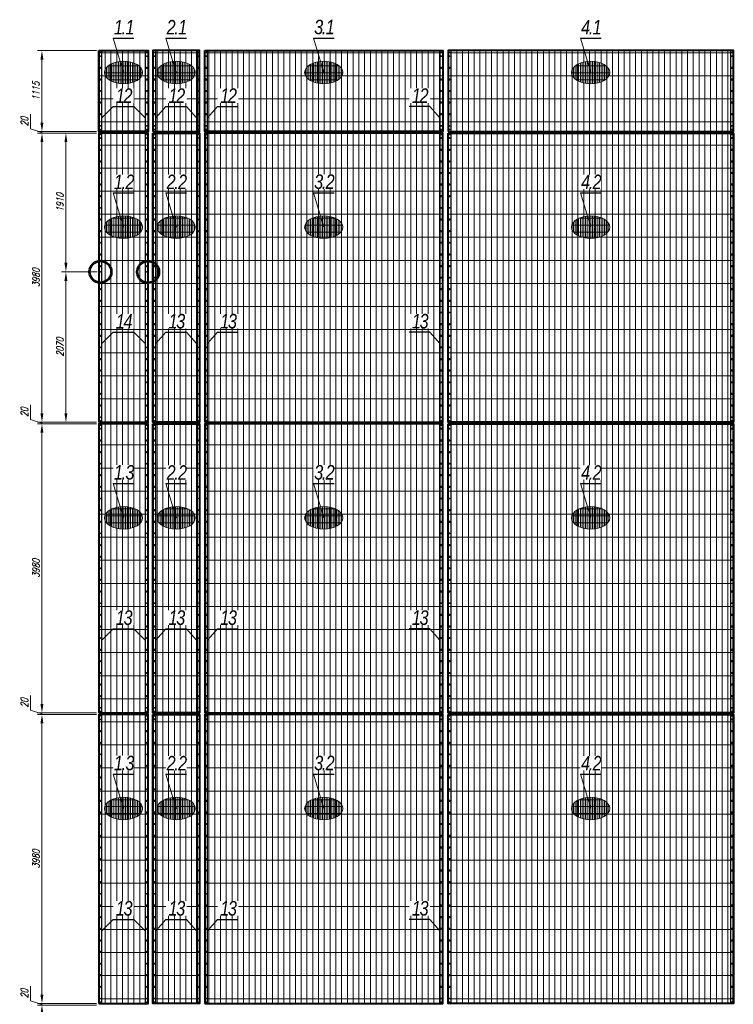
# Model space of a CAD drawing. Header units: millimetres. Extents: x -176817 to 571382, y -58489 to 156123.
# Tile 144 of 256: x -55505 to -45681, y 85120 to 98670. Entities that reach past the tile are written whole.
import ezdxf

# ---------------------------------------------------------------- set-up
doc = ezdxf.new("R2010")
doc.units = ezdxf.units.MM
doc.header["$LTSCALE"] = 0.2
for name, pattern in [('AM_ISO08W050', [18, 12, -1.5, 3, -1.5]), ('AM_ISO08W050x2', [9, 6, -0.75, 1.5, -0.75]), ('DASHDOT', [25.4, 12.7, -6.35, 0, -6.35])]:
    doc.linetypes.add(name, pattern=pattern)
doc.layers.get('Defpoints').update_dxf_attribs({"lineweight": 13})
for name, color, linetype, lineweight in [('-AAA Cienka', 2, 'Continuous', 18), ('-AAA Otw nowe 1', 64, 'DASHDOT', 18), ('-AAA Siatka', 20, 'Continuous', 40), ('-AAA Siatka kresk 1', 132, 'Continuous', 18), ('-AAA Widok', 2, 'Continuous', 30), ('-AAA Wymiar', 1, 'Continuous', 18), ('AM_7', 4, 'AM_ISO08W050', 13), ('AM_8', 1, 'Continuous', 13)]:
    doc.layers.add(name, color=color, linetype=linetype, lineweight=lineweight)
doc.layers.get('-AAA Otw nowe 1').off()
doc.styles.add('Pozycja 2', font='ariali.ttf', dxfattribs={"width": 0.8})
doc.styles.add('WYMIARY', font='ROMANS.shx', dxfattribs={"width": 0.75, "oblique": 15})
doc.dimstyles.new('1 do 5', dxfattribs={"dimscale": 5, "dimtxt": 2, "dimasz": 2.5, "dimexe": 1.25, "dimexo": 0.625, "dimtad": 1, "dimdec": 0, "dimtxsty": 'WYMIARY', "dimcen": 2.5, "dimclrd": 256, "dimclre": 256, "dimclrt": 2, "dimadec": 0, "dimazin": 0, "dimtfac": 1, "dimtdec": 0, "dimtmove": 0, "dimatfit": 3, "dimfxl": 1.25, "dimlwd": -1, "dimlwe": -1, "dimarcsym": 0})
doc.dimstyles.new('1 do 50', dxfattribs={"dimscale": 50, "dimtxt": 2, "dimasz": 2.5, "dimexe": 1.25, "dimexo": 0.625, "dimtad": 1, "dimdec": 1, "dimtxsty": 'WYMIARY', "dimcen": 2.5, "dimclrd": 256, "dimclre": 256, "dimclrt": 5, "dimadec": 0, "dimazin": 0, "dimtfac": 1, "dimtdec": 1, "dimtmove": 0, "dimatfit": 3, "dimfxl": 1.25, "dimlwd": -1, "dimlwe": -1, "dimarcsym": 0})
pattern_1 = [(90, (54415.666, -64344.87), (-79.375, 5e-15), []), (180, (54415.67, -64344.87), (-4e-14, -317.5), [])]

# ---------------------------------------------------------------- blocks, each defined once
blk = doc.blocks.new('nowy podział')
at = {"layer": '-AAA Siatka kresk 1'}
h = blk.add_hatch(dxfattribs=at)
h.set_pattern_fill('GRATE', color=256, scale=100, angle=90, style=0)
h.set_pattern_definition(pattern_1)
h.paths.add_polyline_path([(680, 0), (0, 0), (0, -1115), (680, -1115)])
h = blk.add_hatch(dxfattribs=at)
h.set_pattern_fill('GRATE', color=256, scale=100, angle=90, style=0)
h.set_pattern_definition(pattern_1)
h.paths.add_polyline_path([(1384, 0), (746, 0), (746, -1115), (1384, -1115)])
h = blk.add_hatch(dxfattribs=at)
h.set_pattern_fill('GRATE', color=256, scale=100, angle=90, style=0)
h.set_pattern_definition(pattern_1)
h.paths.add_polyline_path([(4735, -1115), (4735, 0), (1458, 0), (1458, -1115)])
h = blk.add_hatch(dxfattribs=at)
h.set_pattern_fill('GRATE', color=256, scale=100, angle=90, style=0)
h.set_pattern_definition(pattern_1)
h.paths.add_polyline_path([(4809, 0), (4809, -1115), (8735, -1115), (8735, 0)])
h = blk.add_hatch(dxfattribs=at)
h.set_pattern_fill('GRATE', color=256, scale=100, angle=90, style=0)
h.set_pattern_definition(pattern_1)
h.paths.add_polyline_path([(680, -1135), (0, -1135), (0, -2897, -0.456996), (172, -3045, -0.456996), (0, -3193), (0, -5115), (680, -5115), (680, -3197, -0.418514), (528, -3047, -0.418514), (680, -2898)])
h.paths.add_polyline_path([(0, -3193, 0.456996), (172, -3045, 0.456996), (0, -2897)], flags=17)
h.paths.add_polyline_path([(680, -2898, 0.418514), (528, -3047, 0.418514), (680, -3197)], flags=17)
h = blk.add_hatch(dxfattribs=at)
h.set_pattern_fill('GRATE', color=256, scale=100, angle=90, style=0)
h.set_pattern_definition(pattern_1)
h.paths.add_polyline_path([(746, -3181), (746, -5115), (1384, -5115), (1384, -1135), (746, -1135), (746, -2914, -0.281826), (828, -3047, -0.281826)])
h.paths.add_polyline_path([(746, -3181, 0.281826), (828, -3047, 0.281826), (746, -2914)], flags=17)
h = blk.add_hatch(dxfattribs=at)
h.set_pattern_fill('GRATE', color=256, scale=100, angle=90, style=0)
h.set_pattern_definition(pattern_1)
h.paths.add_polyline_path([(4735, -1135), (1458, -1135), (1458, -5115), (4735, -5115)])
h = blk.add_hatch(dxfattribs=at)
h.set_pattern_fill('GRATE', color=256, scale=100, angle=90, style=0)
h.set_pattern_definition(pattern_1)
h.paths.add_polyline_path([(4809, -1135), (4809, -5115), (8735, -5115), (8735, -1135)])
h = blk.add_hatch(dxfattribs=at)
h.set_pattern_fill('GRATE', color=256, scale=100, angle=90, style=0)
h.set_pattern_definition(pattern_1)
h.paths.add_polyline_path([(680, -5135), (0, -5135), (0, -6897, -0.456996), (172, -7045, -0.456996), (0, -7193), (0, -9115), (680, -9115), (680, -7197, -0.418514), (528, -7047, -0.418514), (680, -6898)])
h.paths.add_polyline_path([(0, -7193, 0.456996), (172, -7045, 0.456996), (0, -6897)], flags=17)
h.paths.add_polyline_path([(680, -6898, 0.418514), (528, -7047, 0.418514), (680, -7197)], flags=17)
h = blk.add_hatch(dxfattribs=at)
h.set_pattern_fill('GRATE', color=256, scale=100, angle=90, style=0)
h.set_pattern_definition(pattern_1)
h.paths.add_polyline_path([(746, -7181), (746, -9115), (1384, -9115), (1384, -5135), (746, -5135), (746, -6914, -0.281826), (828, -7047, -0.281826)])
h.paths.add_polyline_path([(746, -7181, 0.281826), (828, -7047, 0.281826), (746, -6914)], flags=17)
h = blk.add_hatch(dxfattribs=at)
h.set_pattern_fill('GRATE', color=256, scale=100, angle=90, style=0)
h.set_pattern_definition(pattern_1)
h.paths.add_polyline_path([(4735, -5135), (1458, -5135), (1458, -9115), (4735, -9115)])
h = blk.add_hatch(dxfattribs=at)
h.set_pattern_fill('GRATE', color=256, scale=100, angle=90, style=0)
h.set_pattern_definition(pattern_1)
h.paths.add_polyline_path([(4809, -5135), (4809, -9115), (8735, -9115), (8735, -5135)])
h = blk.add_hatch(dxfattribs=at)
h.set_pattern_fill('GRATE', color=256, scale=100, angle=90, style=0)
h.set_pattern_definition(pattern_1)
h.paths.add_polyline_path([(680, -9135), (0, -9135), (0, -10897, -0.456996), (172, -11045, -0.456996), (0, -11193), (0, -13115), (680, -13115), (680, -11197, -0.418514), (528, -11047, -0.418514), (680, -10898)])
h.paths.add_polyline_path([(0, -11193, 0.456996), (172, -11045, 0.456996), (0, -10897)], flags=17)
h.paths.add_polyline_path([(680, -10898, 0.418514), (528, -11047, 0.418514), (680, -11197)], flags=17)
h = blk.add_hatch(dxfattribs=at)
h.set_pattern_fill('GRATE', color=256, scale=100, angle=90, style=0)
h.set_pattern_definition(pattern_1)
h.paths.add_polyline_path([(746, -11181), (746, -13115), (1384, -13115), (1384, -9135), (746, -9135), (746, -10914, -0.281826), (828, -11047, -0.281826)])
h.paths.add_polyline_path([(746, -11181, 0.281826), (828, -11047, 0.281826), (746, -10914)], flags=17)
h = blk.add_hatch(dxfattribs=at)
h.set_pattern_fill('GRATE', color=256, scale=100, angle=90, style=0)
h.set_pattern_definition(pattern_1)
h.paths.add_polyline_path([(4735, -9135), (1458, -9135), (1458, -13115), (4735, -13115)])
h = blk.add_hatch(dxfattribs=at)
h.set_pattern_fill('GRATE', color=256, scale=100, angle=90, style=0)
h.set_pattern_definition(pattern_1)
h.paths.add_polyline_path([(4809, -9135), (4809, -13115), (8735, -13115), (8735, -9135)])
at = {"layer": '-AAA Siatka'}
for points in [[(0, 0), (680, 0), (680, -1115), (0, -1115)], [(0, -5115), (680, -5115), (680, -1135), (0, -1135)]]:
    blk.add_lwpolyline(points, close=True, dxfattribs=at)
at = {"layer": '-AAA Siatka', "elevation": 0}
for points in [[(746, -1115), (1384, -1115), (1384, 0), (746, 0)], [(1458, 0), (4735, 0), (4735, -1115), (1458, -1115)], [(4809, -1115), (8735, -1115), (8735, 0), (4809, 0)], [(746, -1135), (1384, -1135), (1384, -5115), (746, -5115)], [(1458, -5115), (4735, -5115), (4735, -1135), (1458, -1135)], [(4809, -1135), (8735, -1135), (8735, -5115), (4809, -5115)], [(0, -9115), (680, -9115), (680, -5135), (0, -5135)], [(746, -5135), (1384, -5135), (1384, -9115), (746, -9115)], [(1458, -9115), (4735, -9115), (4735, -5135), (1458, -5135)], [(4809, -5135), (8735, -5135), (8735, -9115), (4809, -9115)], [(0, -13115), (680, -13115), (680, -9135), (0, -9135)], [(746, -9135), (1384, -9135), (1384, -13115), (746, -13115)], [(1458, -13115), (4735, -13115), (4735, -9135), (1458, -9135)], [(4809, -9135), (8735, -9135), (8735, -13115), (4809, -13115)]]:
    blk.add_lwpolyline(points, close=True, dxfattribs=at)
at = {"layer": '-AAA Widok', "color": 1, "lineweight": 53}
for centre in [(22, -3045, 0), (678, -3047, 0)]:
    blk.add_circle(centre, 150, dxfattribs=at)
blk = doc.blocks.new('*D234')
at = {"layer": '-AAA Wymiar', "transparency": 16777216}
for p, q in [((-54447, 98245), (-55261, 98245)), ((-55198, 98120), (-55198, 97255)), ((-54447, 97130), (-55261, 97130))]:
    blk.add_line(p, q, dxfattribs=at)
for points in [[(-55219, 98120), (-55178, 98120), (-55198, 98245)], [(-55219, 97255), (-55178, 97255), (-55198, 97130)]]:
    blk.add_solid(points, dxfattribs=at)
at = {"layer": 'Defpoints', "color": 0, "transparency": 16777216}
for p in [(-54416, 98245, 0), (-55198, 97130), (-54416, 97130, 0)]:
    blk.add_point(p, dxfattribs=at)
at = {"layer": '-AAA Wymiar', "color": 5, "transparency": 16777216, "insert": (-55280, 97688), "char_height": 100, "attachment_point": 5, "rotation": 90, "style": 'WYMIARY'}
blk.add_mtext('1115', dxfattribs=at)
blk = doc.blocks.new('*D235')
at = {"layer": '-AAA Wymiar', "transparency": 16777216}
for p, q in [((-55358, 97168), (-55358, 97370)), ((-55198, 97255), (-55198, 97380)), ((-55198, 97120), (-55358, 97168)), ((-54447, 97130), (-55261, 97130)), ((-54447, 97110), (-55261, 97110)), ((-55198, 97130), (-55198, 97110)), ((-55198, 97130), (-55198, 97110)), ((-55198, 96985), (-55198, 96860))]:
    blk.add_line(p, q, dxfattribs=at)
for points in [[(-55219, 97255), (-55178, 97255), (-55198, 97130)], [(-55219, 96985), (-55178, 96985), (-55198, 97110)]]:
    blk.add_solid(points, dxfattribs=at)
at = {"layer": 'Defpoints', "color": 0, "transparency": 16777216}
for p in [(-55198, 97110), (-54416, 97130, 0), (-54416, 97110, 0)]:
    blk.add_point(p, dxfattribs=at)
at = {"layer": '-AAA Wymiar', "color": 5, "transparency": 16777216, "insert": (-55439, 97269), "char_height": 100, "attachment_point": 5, "rotation": 90, "style": 'WYMIARY'}
blk.add_mtext('20', dxfattribs=at)
blk = doc.blocks.new('*D236')
at = {"layer": '-AAA Wymiar', "transparency": 16777216}
for p, q in [((-54447, 97110), (-55261, 97110)), ((-55198, 96985), (-55198, 93255)), ((-54447, 93130), (-55261, 93130))]:
    blk.add_line(p, q, dxfattribs=at)
for points in [[(-55219, 96985), (-55178, 96985), (-55198, 97110)], [(-55219, 93255), (-55178, 93255), (-55198, 93130)]]:
    blk.add_solid(points, dxfattribs=at)
at = {"layer": 'Defpoints', "color": 0, "transparency": 16777216}
for p in [(-54416, 97110, 0), (-55198, 93130), (-54416, 93130, 0)]:
    blk.add_point(p, dxfattribs=at)
at = {"layer": '-AAA Wymiar', "color": 5, "transparency": 16777216, "insert": (-55280, 95120), "char_height": 100, "attachment_point": 5, "rotation": 90, "style": 'WYMIARY'}
blk.add_mtext('3980', dxfattribs=at)
blk = doc.blocks.new('*D237')
at = {"layer": '-AAA Wymiar', "transparency": 16777216}
for p, q in [((-55358, 93168), (-55358, 93370)), ((-55198, 93255), (-55198, 93380)), ((-55198, 93120), (-55358, 93168)), ((-54447, 93130), (-55261, 93130)), ((-54447, 93110), (-55261, 93110)), ((-55198, 93130), (-55198, 93110)), ((-55198, 93130), (-55198, 93110)), ((-55198, 92985), (-55198, 92860))]:
    blk.add_line(p, q, dxfattribs=at)
for points in [[(-55219, 93255), (-55178, 93255), (-55198, 93130)], [(-55219, 92985), (-55178, 92985), (-55198, 93110)]]:
    blk.add_solid(points, dxfattribs=at)
at = {"layer": 'Defpoints', "color": 0, "transparency": 16777216}
for p in [(-55198, 93110), (-54416, 93130, 0), (-54416, 93110, 0)]:
    blk.add_point(p, dxfattribs=at)
at = {"layer": '-AAA Wymiar', "color": 5, "transparency": 16777216, "insert": (-55439, 93269), "char_height": 100, "attachment_point": 5, "rotation": 90, "style": 'WYMIARY'}
blk.add_mtext('20', dxfattribs=at)
blk = doc.blocks.new('*D238')
at = {"layer": '-AAA Wymiar', "transparency": 16777216}
for p, q in [((-54447, 93110), (-55261, 93110)), ((-55198, 92985), (-55198, 89255)), ((-54447, 89130), (-55261, 89130))]:
    blk.add_line(p, q, dxfattribs=at)
for points in [[(-55219, 92985), (-55178, 92985), (-55198, 93110)], [(-55219, 89255), (-55178, 89255), (-55198, 89130)]]:
    blk.add_solid(points, dxfattribs=at)
at = {"layer": 'Defpoints', "color": 0, "transparency": 16777216}
for p in [(-54416, 93110, 0), (-55198, 89130), (-54416, 89130, 0)]:
    blk.add_point(p, dxfattribs=at)
at = {"layer": '-AAA Wymiar', "color": 5, "transparency": 16777216, "insert": (-55280, 91120), "char_height": 100, "attachment_point": 5, "rotation": 90, "style": 'WYMIARY'}
blk.add_mtext('3980', dxfattribs=at)
blk = doc.blocks.new('*D239')
at = {"layer": '-AAA Wymiar', "transparency": 16777216}
for p, q in [((-55358, 89168), (-55358, 89370)), ((-55198, 89255), (-55198, 89380)), ((-55198, 89120), (-55358, 89168)), ((-54447, 89130), (-55261, 89130)), ((-54447, 89110), (-55261, 89110)), ((-55198, 89130), (-55198, 89110)), ((-55198, 89130), (-55198, 89110)), ((-55198, 88985), (-55198, 88860))]:
    blk.add_line(p, q, dxfattribs=at)
for points in [[(-55219, 89255), (-55178, 89255), (-55198, 89130)], [(-55219, 88985), (-55178, 88985), (-55198, 89110)]]:
    blk.add_solid(points, dxfattribs=at)
at = {"layer": 'Defpoints', "color": 0, "transparency": 16777216}
for p in [(-55198, 89110), (-54416, 89130, 0), (-54416, 89110, 0)]:
    blk.add_point(p, dxfattribs=at)
at = {"layer": '-AAA Wymiar', "color": 5, "transparency": 16777216, "insert": (-55439, 89269), "char_height": 100, "attachment_point": 5, "rotation": 90, "style": 'WYMIARY'}
blk.add_mtext('20', dxfattribs=at)
blk = doc.blocks.new('*D240')
at = {"layer": '-AAA Wymiar', "transparency": 16777216}
for p, q in [((-54447, 89110), (-55261, 89110)), ((-55198, 88985), (-55198, 85255)), ((-54447, 85130), (-55261, 85130))]:
    blk.add_line(p, q, dxfattribs=at)
for points in [[(-55219, 88985), (-55178, 88985), (-55198, 89110)], [(-55219, 85255), (-55178, 85255), (-55198, 85130)]]:
    blk.add_solid(points, dxfattribs=at)
at = {"layer": 'Defpoints', "color": 0, "transparency": 16777216}
for p in [(-54416, 89110, 0), (-55198, 85130), (-54416, 85130, 0)]:
    blk.add_point(p, dxfattribs=at)
at = {"layer": '-AAA Wymiar', "color": 5, "transparency": 16777216, "insert": (-55280, 87120), "char_height": 100, "attachment_point": 5, "rotation": 90, "style": 'WYMIARY'}
blk.add_mtext('3980', dxfattribs=at)
blk = doc.blocks.new('*D241')
at = {"layer": '-AAA Wymiar', "transparency": 16777216}
for p, q in [((-55358, 85168), (-55358, 85370)), ((-55198, 85255), (-55198, 85380)), ((-55198, 85120), (-55358, 85168)), ((-54447, 85130), (-55261, 85130)), ((-54447, 85110), (-55261, 85110)), ((-55198, 85130), (-55198, 85110)), ((-55198, 85130), (-55198, 85110)), ((-55198, 84985), (-55198, 84860))]:
    blk.add_line(p, q, dxfattribs=at)
for points in [[(-55219, 85255), (-55178, 85255), (-55198, 85130)], [(-55219, 84985), (-55178, 84985), (-55198, 85110)]]:
    blk.add_solid(points, dxfattribs=at)
at = {"layer": 'Defpoints', "color": 0, "transparency": 16777216}
for p in [(-55198, 85110), (-54416, 85130, 0), (-54416, 85110, 0)]:
    blk.add_point(p, dxfattribs=at)
at = {"layer": '-AAA Wymiar', "color": 5, "transparency": 16777216, "insert": (-55439, 85269), "char_height": 100, "attachment_point": 5, "rotation": 90, "style": 'WYMIARY'}
blk.add_mtext('20', dxfattribs=at)
blk = doc.blocks.new('PŁ TYPOWY')
at = {"layer": '-AAA Siatka'}
for p in [(20, -230), (20, -390), (20, -710), (20, -870), (20, -1190), (20, -1350), (20, -1670), (20, -1830), (20, -2150), (20, -2310), (20, -2630), (20, -2790), (20, -3110), (20, -3270), (20, -3590), (20, -3750)]:
    blk.add_point(p, dxfattribs=at)
at = {"layer": '-AAA Widok'}
blk.add_lwpolyline([(0, -3980), (40, -3980), (40, 0), (0, 0)], close=True, dxfattribs=at)
for centre, radius in [((20, -70), 5.5), ((20, -20), 3.5), ((20, -230), 3.5), ((20, -390), 3.5), ((20, -550), 5.5), ((20, -710), 3.5), ((20, -870), 3.5), ((20, -1030), 5.5), ((20, -1190), 3.5), ((20, -1350), 3.5), ((20, -1510), 5.5), ((20, -1670), 3.5), ((20, -1830), 3.5), ((20, -1990), 5.5), ((20, -2150), 3.5), ((20, -2310), 3.5), ((20, -2470), 5.5), ((20, -2630), 3.5), ((20, -2790), 3.5), ((20, -2950), 5.5), ((20, -3110), 3.5), ((20, -3270), 3.5), ((20, -3430), 5.5), ((20, -3590), 3.5), ((20, -3750), 3.5), ((20, -3910), 5.5), ((20, -3960), 3.5)]:
    blk.add_circle(centre, radius, dxfattribs=at)
at = {"layer": 'AM_7', "linetype": 'AM_ISO08W050x2'}
for p, q in [((20, -70), (9, -70)), ((20, -20), (11.5, -20)), ((20, -20), (20, -11.5)), ((20, -20), (28.5, -20)), ((20, -20), (20, -28.5)), ((20, -70), (20, -59)), ((20, -70), (31, -70)), ((20, -70), (20, -81)), ((20, -230), (11.5, -230)), ((20, -230), (20, -221.5)), ((20, -230), (28.5, -230)), ((20, -230), (20, -238.5)), ((20, -390), (11.5, -390)), ((20, -390), (20, -381.5)), ((20, -390), (28.5, -390)), ((20, -390), (20, -398.5)), ((20, -550), (20, -539)), ((20, -550), (9, -550)), ((20, -550), (31, -550)), ((20, -550), (20, -561)), ((20, -710), (11.5, -710)), ((20, -710), (20, -701.5)), ((20, -710), (28.5, -710)), ((20, -710), (20, -718.5)), ((20, -870), (11.5, -870)), ((20, -870), (20, -861.5)), ((20, -870), (28.5, -870)), ((20, -870), (20, -878.5)), ((20, -1030), (9, -1030)), ((20, -1030), (20, -1019)), ((20, -1030), (31, -1030)), ((20, -1030), (20, -1041)), ((20, -1190), (11.5, -1190)), ((20, -1190), (20, -1181.5)), ((20, -1190), (28.5, -1190)), ((20, -1190), (20, -1198.5)), ((20, -1350), (11.5, -1350)), ((20, -1350), (20, -1341.5)), ((20, -1350), (28.5, -1350)), ((20, -1350), (20, -1358.5)), ((20, -1510), (9, -1510)), ((20, -1510), (20, -1499)), ((20, -1510), (31, -1510)), ((20, -1510), (20, -1521)), ((20, -1670), (11.5, -1670)), ((20, -1670), (20, -1661.5)), ((20, -1670), (28.5, -1670)), ((20, -1670), (20, -1678.5)), ((20, -1830), (11.5, -1830)), ((20, -1830), (20, -1821.5)), ((20, -1830), (28.5, -1830)), ((20, -1830), (20, -1838.5)), ((20, -1990), (9, -1990)), ((20, -1990), (20, -1979)), ((20, -1990), (31, -1990)), ((20, -1990), (20, -2001)), ((20, -2150), (11.5, -2150)), ((20, -2150), (20, -2141.5)), ((20, -2150), (28.5, -2150)), ((20, -2150), (20, -2158.5)), ((20, -2310), (20, -2301.5)), ((20, -2310), (11.5, -2310)), ((20, -2310), (28.5, -2310)), ((20, -2310), (20, -2318.5)), ((20, -2470), (9, -2470)), ((20, -2470), (20, -2459)), ((20, -2470), (31, -2470)), ((20, -2470), (20, -2481)), ((20, -2630), (11.5, -2630)), ((20, -2630), (20, -2621.5)), ((20, -2630), (28.5, -2630)), ((20, -2630), (20, -2638.5)), ((20, -2790), (11.5, -2790)), ((20, -2790), (20, -2781.5)), ((20, -2790), (28.5, -2790)), ((20, -2790), (20, -2798.5)), ((20, -2950), (9, -2950)), ((20, -2950), (20, -2939)), ((20, -2950), (31, -2950)), ((20, -2950), (20, -2961)), ((20, -3110), (11.5, -3110)), ((20, -3110), (20, -3101.5)), ((20, -3110), (28.5, -3110)), ((20, -3110), (20, -3118.5)), ((20, -3270), (11.5, -3270)), ((20, -3270), (20, -3261.5)), ((20, -3270), (28.5, -3270)), ((20, -3270), (20, -3278.5)), ((20, -3430), (9, -3430)), ((20, -3430), (20, -3419)), ((20, -3430), (31, -3430)), ((20, -3430), (20, -3441)), ((20, -3590), (11.5, -3590)), ((20, -3590), (20, -3581.5)), ((20, -3590), (28.5, -3590)), ((20, -3590), (20, -3598.5)), ((20, -3750), (11.5, -3750)), ((20, -3750), (20, -3741.5)), ((20, -3750), (28.5, -3750)), ((20, -3750), (20, -3758.5)), ((20, -3910), (9, -3910)), ((20, -3910), (20, -3899)), ((20, -3910), (31, -3910)), ((20, -3910), (20, -3921)), ((20, -3960), (11.5, -3960)), ((20, -3960), (20, -3951.5)), ((20, -3960), (28.5, -3960)), ((20, -3960), (20, -3968.5))]:
    blk.add_line(p, q, dxfattribs=at)
blk = doc.blocks.new('PŁ BRZEG')
at = {"layer": '-AAA Siatka'}
for p in [(20, -237), (20, -397), (20, -717), (20, -877)]:
    blk.add_point(p, dxfattribs=at)
at = {"layer": '-AAA Widok'}
blk.add_lwpolyline([(0, -1115), (40, -1115), (40, 0), (0, 0)], close=True, dxfattribs=at)
for centre, radius in [((20, -77), 5.5), ((20, -27), 3.5), ((20, -237), 3.5), ((20, -397), 3.5), ((20, -557), 5.5), ((20, -717), 3.5), ((20, -877), 3.5), ((20, -1037), 5.5), ((20, -1087), 3.5)]:
    blk.add_circle(centre, radius, dxfattribs=at)
at = {"layer": 'AM_7', "linetype": 'AM_ISO08W050x2'}
for p, q in [((20, -77), (9, -77)), ((20, -27), (12, -27)), ((20, -27), (20, -19)), ((20, -27), (28, -27)), ((20, -27), (20, -36)), ((20, -77), (20, -66)), ((20, -77), (31, -77)), ((20, -77), (20, -88)), ((20, -237), (12, -237)), ((20, -237), (20, -229)), ((20, -237), (28, -237)), ((20, -237), (20, -246)), ((20, -397), (12, -397)), ((20, -397), (20, -389)), ((20, -397), (28, -397)), ((20, -397), (20, -406)), ((20, -557), (9, -557)), ((20, -557), (20, -546)), ((20, -557), (31, -557)), ((20, -557), (20, -568)), ((20, -717), (12, -717)), ((20, -717), (20, -709)), ((20, -717), (28, -717)), ((20, -717), (20, -726)), ((20, -877), (12, -877)), ((20, -877), (20, -869)), ((20, -877), (28, -877)), ((20, -877), (20, -886)), ((20, -1037), (9, -1037)), ((20, -1037), (20, -1026)), ((20, -1037), (31, -1037)), ((20, -1037), (20, -1048)), ((20, -1087), (20, -1079)), ((20, -1087), (12, -1087)), ((20, -1087), (28, -1087)), ((20, -1087), (20, -1096))]:
    blk.add_line(p, q, dxfattribs=at)
blk = doc.blocks.new('ZNAK SIATKI')
at = {"layer": 'AM_8'}
h = blk.add_hatch(dxfattribs=at)
h.set_pattern_fill('GRATE', color=256, scale=30, angle=90, style=0)
h.set_pattern_definition([(90, (54083.504, -85989.998), (-23.8125, 1e-15), []), (180, (54083.5, -85990), (-1e-14, -95.25), [])])
edge = h.paths.add_edge_path()
edge.add_ellipse((0, 0), major_axis=(-263, 0), ratio=0.591302, start_angle=0, end_angle=360)
at = {"layer": '-AAA Wymiar'}
blk.add_ellipse((0, 0, 0), major_axis=(-263, 0), ratio=0.591302, dxfattribs=at)
blk = doc.blocks.new('*D262')
at = {"layer": '-AAA Wymiar', "transparency": 16777216}
for p, q in [((-54438, 95200), (-54931, 95200)), ((-54868, 93255), (-54868, 95075)), ((-54447, 93130), (-54931, 93130))]:
    blk.add_line(p, q, dxfattribs=at)
for points in [[(-54889, 95075), (-54848, 95075), (-54868, 95200)], [(-54889, 93255), (-54848, 93255), (-54868, 93130)]]:
    blk.add_solid(points, dxfattribs=at)
at = {"layer": 'Defpoints', "color": 0, "transparency": 16777216}
for p in [(-54868, 95200), (-54407, 95200, 0), (-54416, 93130, 0)]:
    blk.add_point(p, dxfattribs=at)
at = {"layer": '-AAA Wymiar', "color": 5, "transparency": 16777216, "insert": (-54950, 94165), "char_height": 100, "attachment_point": 5, "rotation": 90, "style": 'WYMIARY'}
blk.add_mtext('2070', dxfattribs=at)
blk = doc.blocks.new('*D263')
at = {"layer": '-AAA Wymiar', "transparency": 16777216}
for p, q in [((-54447, 97110), (-54931, 97110)), ((-54868, 95325), (-54868, 96985)), ((-54438, 95200), (-54931, 95200))]:
    blk.add_line(p, q, dxfattribs=at)
for points in [[(-54889, 96985), (-54848, 96985), (-54868, 97110)], [(-54889, 95325), (-54848, 95325), (-54868, 95200)]]:
    blk.add_solid(points, dxfattribs=at)
at = {"layer": 'Defpoints', "color": 0, "transparency": 16777216}
for p in [(-54868, 97110), (-54416, 97110, 0), (-54407, 95200, 0)]:
    blk.add_point(p, dxfattribs=at)
at = {"layer": '-AAA Wymiar', "color": 5, "transparency": 16777216, "insert": (-54950, 96155), "char_height": 100, "attachment_point": 5, "rotation": 90, "style": 'WYMIARY'}
blk.add_mtext('1910', dxfattribs=at)
blk = doc.blocks.new('PŁ B-1')
at = {"layer": '-AAA Siatka'}
for p in [(20, -230), (20, -390), (20, -710), (20, -870), (20, -1190), (20, -1350), (20, -1670), (20, -1830), (20, -2150), (20, -2310), (20, -2630), (20, -2790), (20, -3110), (20, -3270), (20, -3590), (20, -3750)]:
    blk.add_point(p, dxfattribs=at)
at = {"layer": '-AAA Widok'}
blk.add_lwpolyline([(0, -3980), (40, -3980), (40, 0), (0, 0)], close=True, dxfattribs=at)
for centre, radius in [((20, -70), 5.5), ((20, -20), 3.5), ((20, -230), 3.5), ((20, -390), 3.5), ((20, -550), 5.5), ((20, -710), 3.5), ((20, -870), 3.5), ((20, -1030), 5.5), ((20, -1190), 3.5), ((20, -1350), 3.5), ((20, -1510), 5.5), ((20, -1670), 3.5), ((20, -1830), 3.5), ((20, -1910, 0), 5.5), ((20, -2150), 3.5), ((20, -2310), 3.5), ((20, -2470), 5.5), ((20, -2630), 3.5), ((20, -2790), 3.5), ((20, -2950), 5.5), ((20, -3110), 3.5), ((20, -3270), 3.5), ((20, -3430), 5.5), ((20, -3590), 3.5), ((20, -3750), 3.5), ((20, -3910), 5.5), ((20, -3960), 3.5)]:
    blk.add_circle(centre, radius, dxfattribs=at)
at = {"layer": 'AM_7', "linetype": 'AM_ISO08W050x2'}
for p, q in [((20, -70), (9, -70)), ((20, -20), (11.5, -20)), ((20, -20), (20, -11.5)), ((20, -20), (28.5, -20)), ((20, -20), (20, -28.5)), ((20, -70), (20, -59)), ((20, -70), (31, -70)), ((20, -70), (20, -81)), ((20, -230), (11.5, -230)), ((20, -230), (20, -221.5)), ((20, -230), (28.5, -230)), ((20, -230), (20, -238.5)), ((20, -390), (11.5, -390)), ((20, -390), (20, -381.5)), ((20, -390), (28.5, -390)), ((20, -390), (20, -398.5)), ((20, -550), (20, -539)), ((20, -550), (9, -550)), ((20, -550), (31, -550)), ((20, -550), (20, -561)), ((20, -710), (11.5, -710)), ((20, -710), (20, -701.5)), ((20, -710), (28.5, -710)), ((20, -710), (20, -718.5)), ((20, -870), (11.5, -870)), ((20, -870), (20, -861.5)), ((20, -870), (28.5, -870)), ((20, -870), (20, -878.5)), ((20, -1030), (9, -1030)), ((20, -1030), (20, -1019)), ((20, -1030), (31, -1030)), ((20, -1030), (20, -1041)), ((20, -1190), (11.5, -1190)), ((20, -1190), (20, -1181.5)), ((20, -1190), (28.5, -1190)), ((20, -1190), (20, -1198.5)), ((20, -1350), (11.5, -1350)), ((20, -1350), (20, -1341.5)), ((20, -1350), (28.5, -1350)), ((20, -1350), (20, -1358.5)), ((20, -1510), (9, -1510)), ((20, -1510), (20, -1499)), ((20, -1510), (31, -1510)), ((20, -1510), (20, -1521)), ((20, -1670), (11.5, -1670)), ((20, -1670), (20, -1661.5)), ((20, -1670), (28.5, -1670)), ((20, -1670), (20, -1678.5)), ((20, -1830), (11.5, -1830)), ((20, -1830), (20, -1821.5)), ((20, -1830), (28.5, -1830)), ((20, -1830), (20, -1838.5)), ((20, -1910, 0), (9, -1910, 0)), ((20, -1910, 0), (20, -1899, 0)), ((20, -1910, 0), (31, -1910, 0)), ((20, -1910, 0), (20, -1921, 0)), ((20, -2150), (11.5, -2150)), ((20, -2150), (20, -2141.5)), ((20, -2150), (28.5, -2150)), ((20, -2150), (20, -2158.5)), ((20, -2310), (20, -2301.5)), ((20, -2310), (11.5, -2310)), ((20, -2310), (28.5, -2310)), ((20, -2310), (20, -2318.5)), ((20, -2470), (9, -2470)), ((20, -2470), (20, -2459)), ((20, -2470), (31, -2470)), ((20, -2470), (20, -2481)), ((20, -2630), (11.5, -2630)), ((20, -2630), (20, -2621.5)), ((20, -2630), (28.5, -2630)), ((20, -2630), (20, -2638.5)), ((20, -2790), (11.5, -2790)), ((20, -2790), (20, -2781.5)), ((20, -2790), (28.5, -2790)), ((20, -2790), (20, -2798.5)), ((20, -2950), (9, -2950)), ((20, -2950), (20, -2939)), ((20, -2950), (31, -2950)), ((20, -2950), (20, -2961)), ((20, -3110), (11.5, -3110)), ((20, -3110), (20, -3101.5)), ((20, -3110), (28.5, -3110)), ((20, -3110), (20, -3118.5)), ((20, -3270), (11.5, -3270)), ((20, -3270), (20, -3261.5)), ((20, -3270), (28.5, -3270)), ((20, -3270), (20, -3278.5)), ((20, -3430), (9, -3430)), ((20, -3430), (20, -3419)), ((20, -3430), (31, -3430)), ((20, -3430), (20, -3441)), ((20, -3590), (11.5, -3590)), ((20, -3590), (20, -3581.5)), ((20, -3590), (28.5, -3590)), ((20, -3590), (20, -3598.5)), ((20, -3750), (11.5, -3750)), ((20, -3750), (20, -3741.5)), ((20, -3750), (28.5, -3750)), ((20, -3750), (20, -3758.5)), ((20, -3910), (9, -3910)), ((20, -3910), (20, -3899)), ((20, -3910), (31, -3910)), ((20, -3910), (20, -3921)), ((20, -3960), (11.5, -3960)), ((20, -3960), (20, -3951.5)), ((20, -3960), (28.5, -3960)), ((20, -3960), (20, -3968.5))]:
    blk.add_line(p, q, dxfattribs=at)

msp = doc.modelspace()

# ---------------------------------------------------------------- linework, layer by layer
at = {"layer": '-AAA Widok'}
for p, q in [((-54217.2766, 98416.6907, 0), (-53933.5656, 98416.6907, 0)), ((-53492.0317, 98416.6907, 0), (-53208.3207, 98416.6907, 0)), ((-51460.9595, 98416.6907, 0), (-51177.2485, 98416.6907, 0)), ((-47785.8874, 98416.6907, 0), (-47502.1764, 98416.6907, 0)), ((-54217.2766, 97475.0908), (-53933.5656, 97475.0908)), ((-53492.0317, 97475.0908, 0), (-53208.3207, 97475.0908, 0)), ((-52780.0317, 97475.0908, 0), (-52496.3207, 97475.0908, 0)), ((-49858.1764, 97475.0908, 0), (-50141.8874, 97475.0908, 0)), ((-54217.2766, 96288.5082, 0), (-53933.5656, 96288.5082, 0)), ((-53492.0317, 96288.5082, 0), (-53208.3207, 96288.5082, 0)), ((-51460.9595, 96288.5082, 0), (-51177.2485, 96288.5082, 0)), ((-47785.8874, 96288.5082, 0), (-47502.1764, 96288.5082, 0)), ((-54217.2766, 94368.7373), (-53933.5656, 94368.7373)), ((-53492.0317, 94368.7373, 0), (-53208.3207, 94368.7373, 0)), ((-52780.0317, 94368.7373, 0), (-52496.3207, 94368.7373, 0)), ((-49858.1764, 94368.7373, 0), (-50141.8874, 94368.7373, 0)), ((-54217.2766, 92288.5082, 0), (-53933.5656, 92288.5082, 0)), ((-53492.0317, 92288.5082, 0), (-53208.3207, 92288.5082, 0)), ((-51460.9595, 92288.5082, 0), (-51177.2485, 92288.5082, 0)), ((-47785.8874, 92288.5082, 0), (-47502.1764, 92288.5082, 0)), ((-54217.2766, 90288.7373, 0), (-53933.5656, 90288.7373, 0)), ((-53492.0317, 90288.7373, 0), (-53208.3207, 90288.7373, 0)), ((-52780.0317, 90288.7373, 0), (-52496.3207, 90288.7373, 0)), ((-49858.1764, 90288.7373, 0), (-50141.8874, 90288.7373, 0)), ((-54217.2766, 88288.5082, 0), (-53933.5656, 88288.5082, 0)), ((-53492.0317, 88288.5082, 0), (-53208.3207, 88288.5082, 0)), ((-51460.9595, 88288.5082, 0), (-51177.2485, 88288.5082, 0)), ((-47785.8874, 88288.5082, 0), (-47502.1764, 88288.5082, 0)), ((-54217.2766, 86288.7373, 0), (-53933.5656, 86288.7373, 0)), ((-53492.0317, 86288.7373, 0), (-53208.3207, 86288.7373, 0)), ((-52780.0317, 86288.7373, 0), (-52496.3207, 86288.7373, 0)), ((-49858.1764, 86288.7373, 0), (-50141.8874, 86288.7373, 0))]:
    msp.add_line(p, q, dxfattribs=at)

# ---------------------------------------------------------------- block references
at = {"layer": '-AAA Otw nowe 1'}
for p in [(-53350.1762, 97943.2644, 0), (-51319.104, 97943.2644, 0), (-47644.0319, 97943.2644, 0), (-54075.4211, 95815.082, 0), (-53350.1762, 95815.082, 0), (-51319.104, 95815.082, 0), (-47644.0319, 95815.082, 0), (-54075.4211, 91815.082, 0), (-53350.1762, 91815.082, 0), (-51319.104, 91815.082, 0), (-47644.0319, 91815.082, 0), (-54075.4211, 87815.082, 0), (-53350.1762, 87815.082, 0), (-51319.104, 87815.082, 0), (-47644.0319, 87815.082, 0)]:
    msp.add_blockref('ZNAK SIATKI', p, dxfattribs=at)
at = {"layer": '-AAA Siatka'}
for p in [(-54415.666, 97110.4453, 0), (-53775.1762, 97110.4453, 0)]:
    msp.add_blockref('PŁ B-1', p, dxfattribs=at)
at = {"layer": '-AAA Widok'}
for name, p in [('PŁ BRZEG', (-54415.666, 98245.4453, 0)), ('PŁ BRZEG', (-53775.3647, 98245.4453, 0)), ('PŁ BRZEG', (-53669.1762, 98245.4453, 0)), ('PŁ BRZEG', (-53071.1762, 98245.4453, 0)), ('PŁ BRZEG', (-52957.1762, 98245.4453, 0)), ('PŁ BRZEG', (-49721.0319, 98245.4453, 0)), ('PŁ BRZEG', (-49607.0319, 98245.4453, 0)), ('PŁ BRZEG', (-45721.0319, 98245.4453, 0)), ('PŁ TYPOWY', (-53669.1762, 97110.4453, 0)), ('PŁ TYPOWY', (-53071.1762, 97110.4453, 0)), ('PŁ TYPOWY', (-52957.1762, 97110.4453, 0)), ('PŁ TYPOWY', (-49721.0319, 97110.4453, 0)), ('PŁ TYPOWY', (-49607.0319, 97110.4453, 0)), ('PŁ TYPOWY', (-45721.0319, 97110.4453, 0)), ('PŁ TYPOWY', (-54415.666, 93110.4453, 0)), ('PŁ TYPOWY', (-53775.1762, 93110.4453, 0)), ('PŁ TYPOWY', (-53669.1762, 93110.4453, 0)), ('PŁ TYPOWY', (-53071.1762, 93110.4453, 0)), ('PŁ TYPOWY', (-52957.1762, 93110.4453, 0)), ('PŁ TYPOWY', (-49721.0319, 93110.4453, 0)), ('PŁ TYPOWY', (-49607.0319, 93110.4453, 0)), ('PŁ TYPOWY', (-45721.0319, 93110.4453, 0)), ('PŁ TYPOWY', (-54415.666, 89110.4453, 0)), ('PŁ TYPOWY', (-53775.1762, 89110.4453, 0)), ('PŁ TYPOWY', (-53669.1762, 89110.4453, 0)), ('PŁ TYPOWY', (-53071.1762, 89110.4453, 0)), ('PŁ TYPOWY', (-52957.1762, 89110.4453, 0)), ('PŁ TYPOWY', (-49721.0319, 89110.4453, 0)), ('PŁ TYPOWY', (-49607.0319, 89110.4453, 0)), ('PŁ TYPOWY', (-45721.0319, 89110.4453, 0))]:
    msp.add_blockref(name, p, dxfattribs=at)
at = {"layer": '-AAA Wymiar'}
msp.add_blockref('nowy podział', (-54415.666, 98245.4453, 0), dxfattribs=at)

# ---------------------------------------------------------------- dimensions: what is measured, and where the dimension line sits
for base, p1, p2, picture, middle in [((-55198.4339, 97130.4453, 0), (-54415.666, 98245.4453, 0), (-54415.666, 97130.4453, 0), '*D234', (-55279.6839, 97687.9453, 0)), ((-54868.4037, 95200.4453), (-54415.666, 93130.4453, 0), (-54406.666, 95200.4453, 0), '*D262', (-54949.6537, 94165.4453))]:
    dim = msp.add_linear_dim(base=base, p1=p1, p2=p2, angle=90, dimstyle='1 do 50', dxfattribs=at)
    dim.commit()
    dim.dimension.update_dxf_attribs({"geometry": picture, "text_midpoint": middle})
for base, p1, p2, picture, middle in [((-55198.4339, 97110.4453, 0), (-54415.666, 97130.4453, 0), (-54415.666, 97110.4453, 0), '*D235', (-55439.0589, 97199.5078, 0)), ((-55198.4339, 93130.4453, 0), (-54415.666, 97110.4453, 0), (-54415.666, 93130.4453, 0), '*D236', (-55279.6839, 95120.4453, 0)), ((-54868.4037, 97110.4453), (-54406.666, 95200.4453, 0), (-54415.666, 97110.4453, 0), '*D263', (-54949.6537, 96155.4453)), ((-55198.4339, 93110.4453, 0), (-54415.666, 93130.4453, 0), (-54415.666, 93110.4453, 0), '*D237', (-55439.0589, 93199.5078, 0)), ((-55198.4339, 89130.4453, 0), (-54415.666, 93110.4453, 0), (-54415.666, 89130.4453, 0), '*D238', (-55279.6839, 91120.4453, 0)), ((-55198.4339, 89110.4453, 0), (-54415.666, 89130.4453, 0), (-54415.666, 89110.4453, 0), '*D239', (-55439.0589, 89199.5078, 0)), ((-55198.4339, 85130.4453, 0), (-54415.666, 89110.4453, 0), (-54415.666, 85130.4453, 0), '*D240', (-55279.6839, 87120.4453, 0)), ((-55198.4339, 85110.4453, 0), (-54415.666, 85130.4453, 0), (-54415.666, 85110.4453, 0), '*D241', (-55439.0589, 85199.5078, 0))]:
    dim = msp.add_linear_dim(base=base, p1=p1, p2=p2, angle=90, dimstyle='1 do 50', override={"dimtmove": 1}, dxfattribs=at)
    dim.commit()
    dim.dimension.update_dxf_attribs({"geometry": picture, "text_midpoint": middle})

# ---------------------------------------------------------------- leaders
at = {"layer": '-AAA Cienka'}
for points in [[(-54075.4211, 97943.2644, 0), (-54217.2766, 98416.6907, 0), (-53933.5656, 98416.6907, 0)], [(-53350.1762, 97943.2644, 0), (-53492.0317, 98416.6907, 0), (-53208.3207, 98416.6907, 0)], [(-51319.104, 97943.2644, 0), (-51460.9595, 98416.6907, 0), (-51177.2485, 98416.6907, 0)], [(-47644.0319, 97943.2644, 0), (-47785.8874, 98416.6907, 0), (-47502.1764, 98416.6907, 0)], [(-54375.666, 97319.3176), (-54217.2766, 97475.0908), (-53933.5656, 97475.0908)], [(-53629.1762, 97319.3176, 0), (-53492.0317, 97475.0908, 0), (-53208.3207, 97475.0908, 0)], [(-52917.1762, 97319.3176, 0), (-52780.0317, 97475.0908, 0), (-52496.3207, 97475.0908, 0)], [(-49721.0319, 97319.3176, 0), (-49858.1764, 97475.0908, 0), (-50141.8874, 97475.0908, 0)], [(-54075.4211, 95815.082, 0), (-54217.2766, 96288.5082, 0), (-53933.5656, 96288.5082, 0)], [(-53350.1762, 95815.082, 0), (-53492.0317, 96288.5082, 0), (-53208.3207, 96288.5082, 0)], [(-51319.104, 95815.082, 0), (-51460.9595, 96288.5082, 0), (-51177.2485, 96288.5082, 0)], [(-47644.0319, 95815.082, 0), (-47785.8874, 96288.5082, 0), (-47502.1764, 96288.5082, 0)], [(-54375.666, 94212.9641), (-54217.2766, 94368.7373), (-53933.5656, 94368.7373)], [(-53629.1762, 94212.9641, 0), (-53492.0317, 94368.7373, 0), (-53208.3207, 94368.7373, 0)], [(-52917.1762, 94212.9641, 0), (-52780.0317, 94368.7373, 0), (-52496.3207, 94368.7373, 0)], [(-49721.0319, 94212.9641, 0), (-49858.1764, 94368.7373, 0), (-50141.8874, 94368.7373, 0)], [(-54075.4211, 91815.082, 0), (-54217.2766, 92288.5082, 0), (-53933.5656, 92288.5082, 0)], [(-53350.1762, 91815.082, 0), (-53492.0317, 92288.5082, 0), (-53208.3207, 92288.5082, 0)], [(-51319.104, 91815.082, 0), (-51460.9595, 92288.5082, 0), (-51177.2485, 92288.5082, 0)], [(-47644.0319, 91815.082, 0), (-47785.8874, 92288.5082, 0), (-47502.1764, 92288.5082, 0)], [(-54375.666, 90132.9641, 0), (-54217.2766, 90288.7373, 0), (-53933.5656, 90288.7373, 0)], [(-53629.1762, 90132.9641, 0), (-53492.0317, 90288.7373, 0), (-53208.3207, 90288.7373, 0)], [(-52917.1762, 90132.9641, 0), (-52780.0317, 90288.7373, 0), (-52496.3207, 90288.7373, 0)], [(-49721.0319, 90132.9641, 0), (-49858.1764, 90288.7373, 0), (-50141.8874, 90288.7373, 0)], [(-54075.4211, 87815.082, 0), (-54217.2766, 88288.5082, 0), (-53933.5656, 88288.5082, 0)], [(-53350.1762, 87815.082, 0), (-53492.0317, 88288.5082, 0), (-53208.3207, 88288.5082, 0)], [(-51319.104, 87815.082, 0), (-51460.9595, 88288.5082, 0), (-51177.2485, 88288.5082, 0)], [(-47644.0319, 87815.082, 0), (-47785.8874, 88288.5082, 0), (-47502.1764, 88288.5082, 0)], [(-54375.666, 86132.9641, 0), (-54217.2766, 86288.7373, 0), (-53933.5656, 86288.7373, 0)], [(-53629.1762, 86132.9641, 0), (-53492.0317, 86288.7373, 0), (-53208.3207, 86288.7373, 0)], [(-52917.1762, 86132.9641, 0), (-52780.0317, 86288.7373, 0), (-52496.3207, 86288.7373, 0)], [(-49721.0319, 86132.9641, 0), (-49858.1764, 86288.7373, 0), (-50141.8874, 86288.7373, 0)]]:
    msp.add_leader(points, dimstyle='1 do 5', override={"dimasz": 2, "dimgap": 0.625, "dimtad": 0, "dimldrblk": 'Dot'}, dxfattribs=at)

# ---------------------------------------------------------------- next in the draw order: texts
at = {"layer": '-AAA Widok', "char_height": 200, "width": 283.71101, "attachment_point": 8, "style": 'Pozycja 2', "bg_fill": 3, "box_fill_scale": 1, "bg_fill_color": 256, "bg_fill_transparency": 3936642}
for s, insert in [('{\\T0.85;1.1}', (-54075.4211, 98466.6907, 0)), ('{\\T0.85;2.1}', (-53350.1762, 98466.6907, 0)), ('{\\T0.85;3.1}', (-51319.104, 98466.6907, 0)), ('{\\T0.85;4.1}', (-47644.0319, 98466.6907, 0)), ('{\\T0.85;12}', (-54075.4211, 97525.0908)), ('{\\T0.85;12}', (-53350.1762, 97525.0908, 0)), ('{\\T0.85;12}', (-52638.1762, 97525.0908, 0)), ('{\\T0.85;12}', (-50000.0319, 97525.0908, 0)), ('{\\T0.85;1.2}', (-54075.4211, 96338.5082, 0)), ('{\\T0.85;2.2}', (-53350.1762, 96338.5082, 0)), ('{\\T0.85;3.2}', (-51319.104, 96338.5082, 0)), ('{\\T0.85;4.2}', (-47644.0319, 96338.5082, 0)), ('{\\T0.85;14}', (-54075.4211, 94418.7373)), ('{\\T0.85;13}', (-53350.1762, 94418.7373, 0)), ('{\\T0.85;13}', (-52638.1762, 94418.7373, 0)), ('{\\T0.85;13}', (-50000.0319, 94418.7373, 0)), ('{\\T0.85;1.3}', (-54075.4211, 92338.5082, 0)), ('{\\T0.85;2.2}', (-53350.1762, 92338.5082, 0)), ('{\\T0.85;3.2}', (-51319.104, 92338.5082, 0)), ('{\\T0.85;4.2}', (-47644.0319, 92338.5082, 0)), ('{\\T0.85;13}', (-54075.4211, 90338.7373, 0)), ('{\\T0.85;13}', (-53350.1762, 90338.7373, 0)), ('{\\T0.85;13}', (-52638.1762, 90338.7373, 0)), ('{\\T0.85;13}', (-50000.0319, 90338.7373, 0)), ('{\\T0.85;1.3}', (-54075.4211, 88338.5082, 0)), ('{\\T0.85;2.2}', (-53350.1762, 88338.5082, 0)), ('{\\T0.85;3.2}', (-51319.104, 88338.5082, 0)), ('{\\T0.85;4.2}', (-47644.0319, 88338.5082, 0)), ('{\\T0.85;13}', (-54075.4211, 86338.7373, 0)), ('{\\T0.85;13}', (-53350.1762, 86338.7373, 0)), ('{\\T0.85;13}', (-52638.1762, 86338.7373, 0)), ('{\\T0.85;13}', (-50000.0319, 86338.7373, 0))]:
    msp.add_mtext(s, dxfattribs=dict(at, insert=insert))

# ---------------------------------------------------------------- next in the draw order: block references
at = {"layer": '-AAA Otw nowe 1'}
msp.add_blockref('ZNAK SIATKI', (-54075.4211, 97943.2644, 0), dxfattribs=at)

# ---------------------------------------------------------------- next in the draw order: leaders
at = {"layer": '-AAA Cienka'}
for points in [[(-53775.1762, 97319.3176), (-53933.5656, 97475.0908), (-54217.2766, 97475.0908)], [(-53071.1762, 97319.3176, 0), (-53208.3207, 97475.0908, 0), (-53492.0317, 97475.0908, 0)], [(-53775.1762, 94212.9641), (-53933.5656, 94368.7373), (-54217.2766, 94368.7373)], [(-53071.1762, 94212.9641, 0), (-53208.3207, 94368.7373, 0), (-53492.0317, 94368.7373, 0)], [(-53775.1762, 90132.9641, 0), (-53933.5656, 90288.7373, 0), (-54217.2766, 90288.7373, 0)], [(-53071.1762, 90132.9641, 0), (-53208.3207, 90288.7373, 0), (-53492.0317, 90288.7373, 0)], [(-53775.1762, 86132.9641, 0), (-53933.5656, 86288.7373, 0), (-54217.2766, 86288.7373, 0)], [(-53071.1762, 86132.9641, 0), (-53208.3207, 86288.7373, 0), (-53492.0317, 86288.7373, 0)]]:
    msp.add_leader(points, dimstyle='1 do 5', override={"dimasz": 2, "dimgap": 0.625, "dimtad": 0, "dimldrblk": 'Dot'}, dxfattribs=at)

doc.saveas('drawing.dxf')
